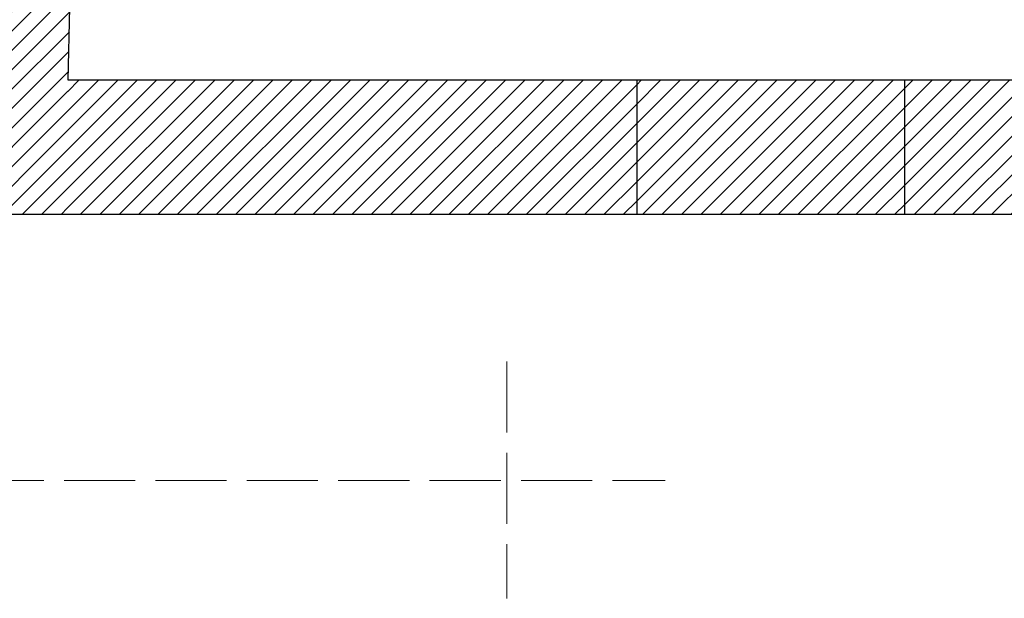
# Model space of a CAD drawing. Header units: millimetres. Extents: x 27262 to 215252, y 16288 to 306312.
# Tile 53 of 76: x 143882 to 146306, y 176688 to 178113. Entities that reach past the tile are written whole.
import ezdxf

# ---------------------------------------------------------------- set-up
doc = ezdxf.new("R2010")
doc.units = ezdxf.units.MM
doc.linetypes.add('Krawędzie ukryte', pattern=[225, 175, -50])
doc.layers.add('KR_INW', color=252, linetype='Continuous')
doc.layers.add('ROZBUDOWA_NOWE_DZIAŁOWE', color=252, linetype='Continuous')
for name, color, linetype, lineweight in [('KR_INW_Nr_pióra__101', 252, 'Continuous', 5), ('KR_INW_Nr_pióra__27', 252, 'Continuous', 25), ('PRZEDBUOWA_PUNKTY_OŚW_Nr_pióra__48', 252, 'Continuous', 15), ('ROZBUDOWA_NOWE_DZIAŁOWE_Nr_pióra__24', 252, 'Continuous', 15), ('ROZBUDOWA_NOWE_DZIAŁOWE_Nr_pióra__27', 252, 'Continuous', 25)]:
    doc.layers.add(name, color=color, linetype=linetype, lineweight=lineweight)
doc.layers.get('ROZBUDOWA_NOWE_DZIAŁOWE').off()
pattern_1 = [(45, (0, 0), (-31.819804, 31.819804), [])]

# ---------------------------------------------------------------- blocks, each defined once
blk = doc.blocks.new('Ściana_6', base_point=(212100.6, 115586.8))
at = {"layer": 'KR_INW_Nr_pióra__101', "linetype": 'Continuous'}
h = blk.add_hatch(dxfattribs=at)
h.set_pattern_fill('CEGŁA_LICÓWKA', color=256, style=0, pattern_type=2)
h.set_pattern_definition(pattern_1)
h.paths.add_polyline_path([(212299.9, 115146.8), (214176.7, 115146.8), (214176.7, 115586.8), (212310.6, 115586.8)])
at = {"layer": 'KR_INW_Nr_pióra__27', "linetype": 'Continuous', "flags": 128}
for points in [[(214176.7, 115586.8), (212310.6, 115586.8)], [(212299.9, 115146.8), (214176.7, 115146.8)]]:
    blk.add_lwpolyline(points, dxfattribs=at)
blk = doc.blocks.new('Ściana_15', base_point=(212100.3, 115577.1))
at = {"layer": 'KR_INW_Nr_pióra__101', "linetype": 'Continuous'}
h = blk.add_hatch(dxfattribs=at)
h.set_pattern_fill('CEGŁA_LICÓWKA', color=256, style=0, pattern_type=2)
h.set_pattern_definition(pattern_1)
h.paths.add_polyline_path([(212299.9, 115147.1), (212316.5, 115826.1), (212106.6, 115831.2), (212100.3, 115577.1)])
at = {"layer": 'KR_INW_Nr_pióra__27', "linetype": 'Continuous', "flags": 128}
for points in [[(212316.5, 115826.1), (212106.6, 115831.2)], [(212310.6, 115586.8), (212316.5, 115826.1)], [(212104.1, 115731.2), (212100.3, 115577.1)]]:
    blk.add_lwpolyline(points, dxfattribs=at)
blk = doc.blocks.new('Ściana_126', base_point=(214176.7, 115146.8))
at = {"layer": 'ROZBUDOWA_NOWE_DZIAŁOWE_Nr_pióra__24', "linetype": 'Continuous'}
h = blk.add_hatch(dxfattribs=at)
h.set_pattern_fill('CEGŁA_LICÓWKA', color=256, style=0, pattern_type=2)
h.set_pattern_definition(pattern_1)
h.paths.add_polyline_path([(214176.7, 115146.8), (215056.7, 115146.8), (215056.7, 115586.8), (214176.7, 115586.8)])
at = {"layer": 'ROZBUDOWA_NOWE_DZIAŁOWE_Nr_pióra__27', "linetype": 'Continuous', "flags": 128}
for points in [[(215056.7, 115586.8), (214176.7, 115586.8)], [(214176.7, 115586.8), (214176.7, 115146.8)], [(215056.7, 115146.8), (215056.7, 115586.8)], [(214176.7, 115146.8), (215056.7, 115146.8)]]:
    blk.add_lwpolyline(points, dxfattribs=at)
blk = doc.blocks.new('Ściana_128', base_point=(209976.4, 115577.1))
at = {"layer": 'KR_INW_Nr_pióra__101', "linetype": 'Continuous'}
h = blk.add_hatch(dxfattribs=at)
h.set_pattern_fill('CEGŁA_LICÓWKA', color=256, style=0, pattern_type=2)
h.set_pattern_definition(pattern_1)
h.paths.add_polyline_path([(209976.4, 115147.1), (212299.9, 115147.1), (212100.3, 115577.1), (209976.4, 115577.1)])
at = {"layer": 'KR_INW_Nr_pióra__27', "linetype": 'Continuous', "flags": 128}
for points in [[(211746.9, 115577.1), (209976.4, 115577.1)], [(209976.4, 115577.1), (209976.4, 115147.1)], [(212100.3, 115577.1), (211846.9, 115577.1)], [(209976.4, 115147.1), (212299.9, 115147.1)]]:
    blk.add_lwpolyline(points, dxfattribs=at)
blk = doc.blocks.new('Ściana_133', base_point=(215056.7, 115586.8))
at = {"layer": 'KR_INW_Nr_pióra__101', "linetype": 'Continuous'}
h = blk.add_hatch(dxfattribs=at)
h.set_pattern_fill('CEGŁA_LICÓWKA', color=256, style=0, pattern_type=2)
h.set_pattern_definition(pattern_1)
h.paths.add_polyline_path([(215056.7, 115146.8), (215750.3, 115146.8), (215750.3, 115586.8), (215056.7, 115586.8)])
at = {"layer": 'KR_INW_Nr_pióra__27', "linetype": 'Continuous', "flags": 128}
for points in [[(215750.3, 115586.8), (215056.7, 115586.8)], [(215750.3, 115146.8), (215750.3, 115166.8)], [(215056.7, 115146.8), (215750.3, 115146.8)]]:
    blk.add_lwpolyline(points, dxfattribs=at)

msp = doc.modelspace()

# ---------------------------------------------------------------- linework, layer by layer
at = {"layer": 'PRZEDBUOWA_PUNKTY_OŚW_Nr_pióra__48', "color": 252, "linetype": 'Krawędzie ukryte'}
for p, q in [((145081.2, 177271.5), (145081.2, 176687.8)), ((142641.3, 176977.9), (145470.8, 176977.9))]:
    msp.add_line(p, q, dxfattribs=at)

# ---------------------------------------------------------------- block references
at = {"layer": 'KR_INW', "color": 252, "xscale": 0.75, "yscale": 0.75, "zscale": 0.75}
for name, p in [('Ściana_15', (143843.7, 177956.6)), ('Ściana_6', (143843.9, 177963.9)), ('Ściana_133', (146061, 177963.9)), ('Ściana_128', (142250.7, 177956.6))]:
    msp.add_blockref(name, p, dxfattribs=at)
at = {"layer": 'ROZBUDOWA_NOWE_DZIAŁOWE', "color": 252, "xscale": 0.75, "yscale": 0.75, "zscale": 0.75}
msp.add_blockref('Ściana_126', (145401, 177633.9), dxfattribs=at)

doc.saveas('drawing.dxf')
